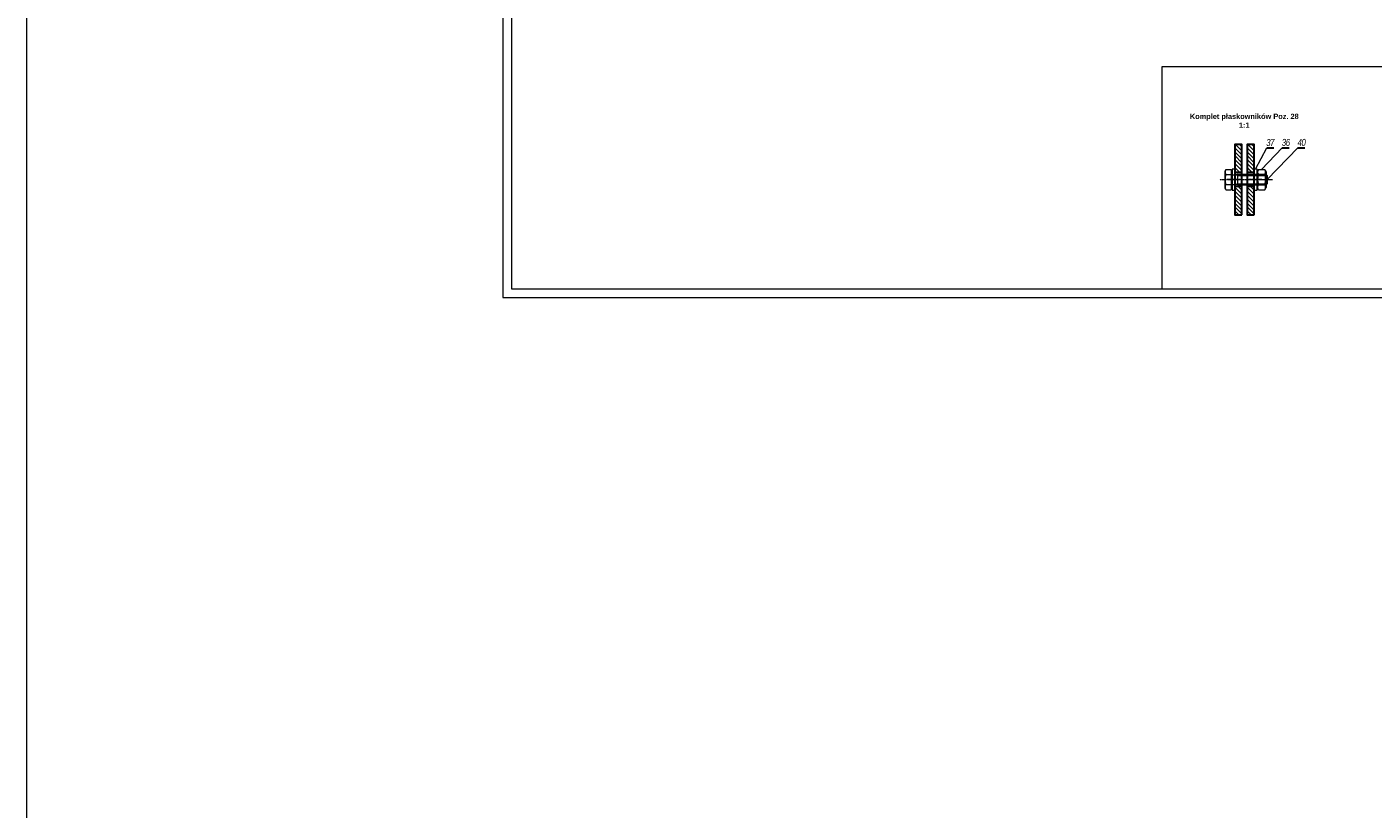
# Model space of a CAD drawing. Header units: millimetres. Extents: x -176817 to 571382, y -58489 to 156123.
# Tile 106 of 256: x -76936 to -69276, y 92854 to 97305. Entities that reach past the tile are written whole.
import ezdxf

# ---------------------------------------------------------------- set-up
doc = ezdxf.new("R2010")
doc.units = ezdxf.units.MM
doc.header["$LTSCALE"] = 0.2
doc.linetypes.add('AM_ISO08W050', pattern=[18, 12, -1.5, 3, -1.5])
doc.linetypes.add('AM_ISO08W050x2', pattern=[9, 6, -0.75, 1.5, -0.75])
for name, color, linetype, lineweight in [('-AAA Cienka', 2, 'Continuous', 18), ('-AAA Opisy2', 71, 'Continuous', 18), ('-AAA Widok', 2, 'Continuous', 30), ('-AAA Wymiar', 1, 'Continuous', 18), ('AM_0N', 7, 'Continuous', 13), ('AM_4N', 3, 'Continuous', 13), ('AM_7N', 4, 'AM_ISO08W050', 13), ('AM_8', 1, 'Continuous', 13)]:
    doc.layers.add(name, color=color, linetype=linetype, lineweight=lineweight)
doc.styles.add('Arial B', font='arialbd.ttf')
doc.styles.add('Pozycja 2', font='ariali.ttf', dxfattribs={"width": 0.8})
doc.styles.add('WYMIARY', font='ROMANS.shx', dxfattribs={"width": 0.75, "oblique": 15})
doc.dimstyles.new('1 do 5', dxfattribs={"dimscale": 5, "dimtxt": 2, "dimasz": 2.5, "dimexe": 1.25, "dimexo": 0.625, "dimtad": 1, "dimdec": 0, "dimtxsty": 'WYMIARY', "dimcen": 2.5, "dimclrd": 256, "dimclre": 256, "dimclrt": 2, "dimadec": 0, "dimazin": 0, "dimtfac": 1, "dimtdec": 0, "dimtmove": 0, "dimatfit": 3, "dimfxl": 1.25, "dimlwd": -1, "dimlwe": -1, "dimarcsym": 0})

msp = doc.modelspace()

# ---------------------------------------------------------------- hatches: boundary and pattern name
at = {"layer": 'AM_8'}
h = msp.add_hatch(dxfattribs=at)
h.set_pattern_fill('ANSI31', color=256, scale=5, angle=90, style=0)
h.set_pattern_definition([(135, (613255.559, -855591.561), (-11.22532015, -11.22532015), [])])
h.paths.add_polyline_path([(-70022.1559, 96636.5643), (-70062.1559, 96636.5643), (-70062.1559, 96476.5643), (-70022.1559, 96476.5643), (-70022.1559, 96496.5643)])
h.paths.add_polyline_path([(-70022.1559, 96396.5643), (-70062.1559, 96396.5643), (-70062.1559, 96236.5643), (-70022.1559, 96236.5643)])
h = msp.add_hatch(dxfattribs=at)
h.set_pattern_fill('ANSI31', color=256, scale=5, angle=90, style=0)
h.set_pattern_definition([(135, (613325.559, -855591.561), (-11.22532015, -11.22532015), [])])
h.paths.add_polyline_path([(-69952.1559, 96636.5643), (-69992.1559, 96636.5643), (-69992.1559, 96476.5643), (-69952.1559, 96476.5643), (-69952.1559, 96496.5643)])
h.paths.add_polyline_path([(-69952.1559, 96396.5643), (-69992.1559, 96396.5643), (-69992.1559, 96236.5643), (-69952.1559, 96236.5643)])

# ---------------------------------------------------------------- linework, layer by layer
at = {"layer": '-AAA Cienka'}
for points in [[(-74228.3869, 95765.4313), (-65328.3869, 95765.4313), (-65328.3869, 101345.4313), (-74228.3869, 101345.4313)], [(-74178.3869, 95815.4313), (-65378.3869, 95815.4313), (-65378.3869, 101295.4313), (-74178.3869, 101295.4313)]]:
    msp.add_lwpolyline(points, close=True, dxfattribs=at)
at = {"layer": '-AAA Widok'}
for p, q in [((-69881.2896, 96617.3642), (-69841.2896, 96617.3642)), ((-69792.9666, 96617.3642), (-69752.9666, 96617.3642)), ((-69703.2833, 96617.3642), (-69663.2833, 96617.3642)), ((-70022.1559, 96476.5643, 0), (-70062.1559, 96476.5643)), ((-69952.1559, 96476.5643, 0), (-69992.1559, 96476.5643)), ((-70022.1559, 96396.5643, 0), (-70062.1559, 96396.5643)), ((-69952.1559, 96396.5643, 0), (-69992.1559, 96396.5643))]:
    msp.add_line(p, q, dxfattribs=at)
for points in [[(-70022.1559, 96236.5643), (-70022.1559, 96636.5643), (-70062.1559, 96636.5643), (-70062.1559, 96236.5643)], [(-69952.1559, 96236.5643), (-69952.1559, 96636.5643), (-69992.1559, 96636.5643), (-69992.1559, 96236.5643)]]:
    msp.add_lwpolyline(points, close=True, dxfattribs=at)
at = {"layer": '-AAA Wymiar'}
for p, q in [((-70476.2024, 95815.4313), (-70476.2024, 97079.8961)), ((-70476.2024, 97079.8961), (-67258.7277, 97079.8961))]:
    msp.add_line(p, q, dxfattribs=at)
msp.add_lwpolyline([(-76935.9172, 111829.6356), (-13722.9978, 111829.6356), (-13722.9978, 73878.5495), (-76935.9172, 73878.5495)], close=True, dxfattribs=at)
at = {"layer": 'AM_0N'}
for p, q in [((-70113.6815, 96494.3143), (-70118.1559, 96486.5643)), ((-70118.1559, 96386.5643), (-70118.1559, 96486.5643)), ((-70113.6815, 96494.3143), (-70083.1559, 96494.3143)), ((-70113.6815, 96465.4468), (-70083.1559, 96465.4468)), ((-70083.1559, 96494.3143), (-70083.1559, 96480.0643)), ((-70083.1559, 96480.0643), (-70083.1559, 96393.0643)), ((-70083.1559, 96480.0643), (-70078.1559, 96480.0643)), ((-70078.1559, 96496.5643), (-70078.1559, 96376.5643)), ((-70062.1559, 96496.5643), (-70078.1559, 96496.5643)), ((-70078.1559, 96463.8579), (-70078.1559, 96480.0643)), ((-70078.1559, 96463.8579), (-70054.2904, 96463.8579)), ((-70078.1559, 96409.2706), (-70078.1559, 96463.8579)), ((-70062.1559, 96376.5643), (-70062.1559, 96496.5643)), ((-70048.1559, 96466.5643), (-70054.2904, 96463.8579)), ((-70048.1559, 96466.5643), (-69884.2904, 96466.5643)), ((-70048.1559, 96466.5643), (-70048.1559, 96406.5643)), ((-69952.1559, 96496.5643), (-69952.1559, 96376.5643)), ((-69936.1559, 96496.5643), (-69952.1559, 96496.5643)), ((-69936.1559, 96376.5643), (-69936.1559, 96496.5643)), ((-69928.5061, 96494.3143), (-69936.1559, 96481.0643)), ((-69936.1559, 96481.0643), (-69936.1559, 96392.0643)), ((-69928.5061, 96494.3143), (-69891.8058, 96494.3143)), ((-69928.5061, 96465.4393), (-69891.8058, 96465.4393)), ((-69891.8058, 96494.3143), (-69884.1559, 96481.0643)), ((-69884.2904, 96466.5643), (-69884.2904, 96406.5643)), ((-69878.1559, 96460.4298), (-69884.2904, 96466.5643)), ((-69884.1559, 96481.0643), (-69884.1559, 96392.0643)), ((-69878.1559, 96460.4298), (-69878.1559, 96412.6988)), ((-70113.6815, 96378.8143), (-70118.1559, 96386.5643)), ((-70113.6815, 96407.6818), (-70083.1559, 96407.6818)), ((-70113.6815, 96378.8143), (-70083.1559, 96378.8143)), ((-70083.1559, 96393.0643), (-70083.1559, 96378.8143)), ((-70083.1559, 96393.0643), (-70078.1559, 96393.0643)), ((-70078.1559, 96409.2706), (-70054.2904, 96409.2706)), ((-70078.1559, 96393.0643), (-70078.1559, 96409.2706)), ((-70078.1559, 96376.5643), (-70062.1559, 96376.5643)), ((-70048.1559, 96406.5643), (-70054.2904, 96409.2706)), ((-70048.1559, 96406.5643), (-69884.2904, 96406.5643)), ((-69952.1559, 96376.5643), (-69936.1559, 96376.5643)), ((-69928.5061, 96378.8143), (-69936.1559, 96392.0643)), ((-69928.5061, 96407.6893), (-69891.8058, 96407.6893)), ((-69928.5061, 96378.8143), (-69891.8058, 96378.8143)), ((-69891.8058, 96378.8143), (-69884.1559, 96392.0643)), ((-69884.2904, 96406.5643), (-69878.1559, 96412.6988))]:
    msp.add_line(p, q, dxfattribs=at)
for centre, radius, start, end in [((-70092.6385, 96479.8805), 25.5175, 154.44687238, 214.44687238), ((-70022.7011, 96436.5643), 95.4549, 162.38752601, 197.61247399), ((-69907.451, 96479.8768), 25.5296, 154.4384694, 214.4384694), ((-69837.574, 96436.5643), 95.4065, 162.38303116, 197.61696884), ((-69912.8609, 96479.8768), 25.5296, 325.5615306, 25.5615306), ((-69982.7379, 96436.5643), 95.4065, 342.38303116, 17.61696884), ((-70092.6385, 96393.248), 25.5175, 145.55312762, 205.55312762), ((-69907.451, 96393.2518), 25.5296, 145.5615306, 205.5615306), ((-69912.8609, 96393.2518), 25.5296, 334.4384694, 34.4384694)]:
    msp.add_arc(centre, radius, start, end, dxfattribs=at)
at = {"layer": 'AM_4N'}
for p, q in [((-70048.1559, 96460.4298), (-70054.2904, 96463.8579)), ((-70048.1559, 96460.4298), (-69878.1559, 96460.4298)), ((-70048.1559, 96412.6988), (-70054.2904, 96409.2706)), ((-70048.1559, 96412.6988), (-69878.1559, 96412.6988))]:
    msp.add_line(p, q, dxfattribs=at)
at = {"layer": 'AM_7N', "linetype": 'AM_ISO08W050x2'}
for p, q in [((-70148.1559, 96436.5643), (-69848.1559, 96436.5643)), ((-70032.1559, 96436.5643), (-70108.1559, 96436.5643)), ((-69906.1559, 96436.5643), (-69982.1559, 96436.5643)), ((-69966.1559, 96436.5643), (-69854.1559, 96436.5643))]:
    msp.add_line(p, q, dxfattribs=at)

# ---------------------------------------------------------------- texts
at = {"layer": '-AAA Opisy2', "insert": (-70008.6744, 96771.2579), "char_height": 30, "width": 628.991893, "attachment_point": 5, "style": 'Arial B'}
msp.add_mtext('Komplet płaskowników Poz. 28 1:1', dxfattribs=at)
at = {"layer": '-AAA Widok', "char_height": 40, "width": 20, "attachment_point": 8, "style": 'Pozycja 2'}
for s, insert in [('{\\T0.9;37}', (-69861.2896, 96627.3642)), ('{\\T0.9;36}', (-69772.9666, 96627.3642)), ('{\\T0.9;40}', (-69683.2833, 96627.3642))]:
    msp.add_mtext(s, dxfattribs=dict(at, insert=insert))

# ---------------------------------------------------------------- leaders
at = {"layer": '-AAA Cienka'}
for points in [[(-69944.1559, 96496.5643), (-69881.2896, 96617.3642), (-69841.2896, 96617.3642)], [(-69910.1559, 96494.3143), (-69792.9666, 96617.3642), (-69752.9666, 96617.3642)], [(-69878.6191, 96436.5643), (-69703.2833, 96617.3642), (-69663.2833, 96617.3642)]]:
    msp.add_leader(points, dimstyle='1 do 5', override={"dimasz": 0.5, "dimgap": 0.625, "dimtad": 0, "dimldrblk": 'Dot'}, dxfattribs=at)

doc.saveas('drawing.dxf')
